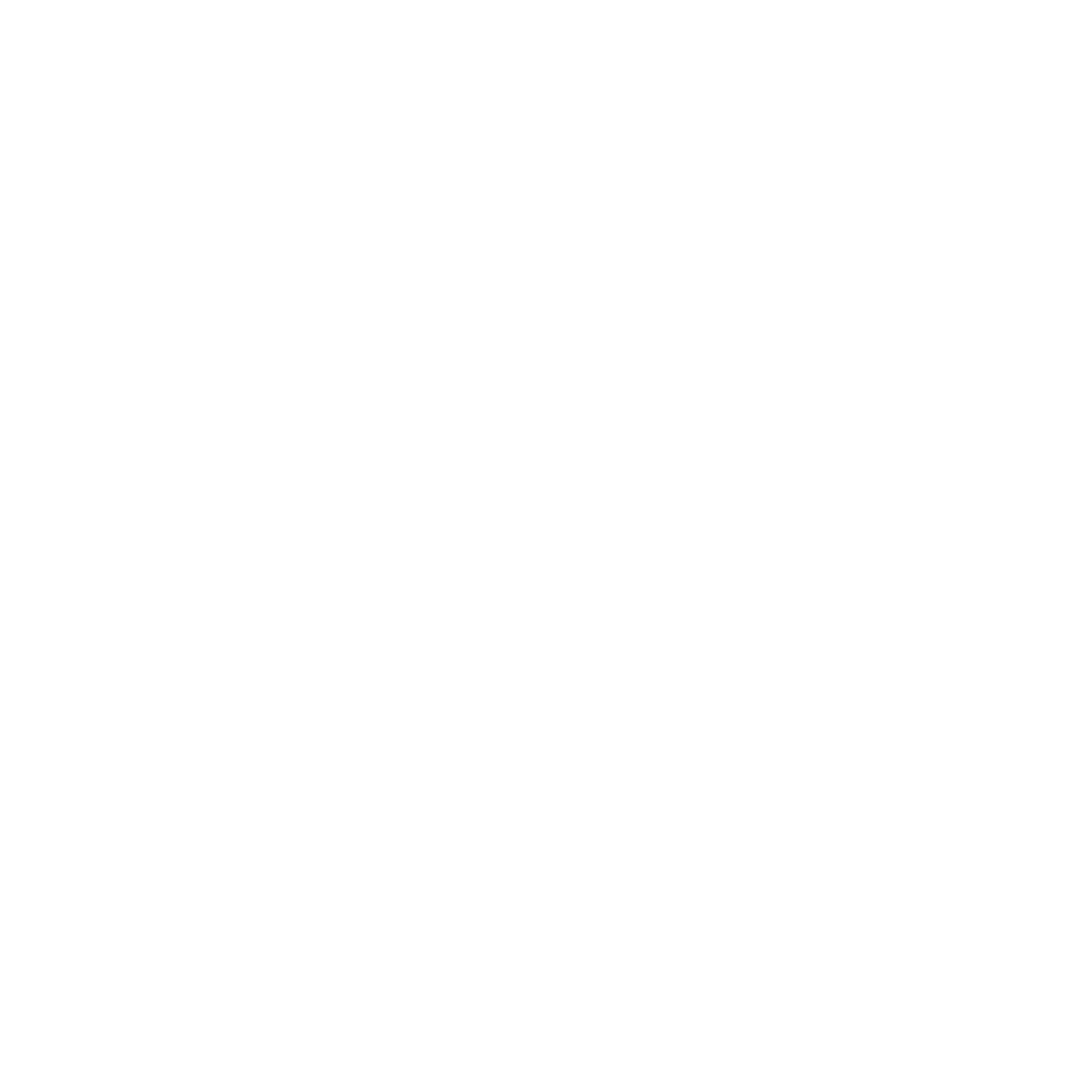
# Model space of a CAD drawing. Extents: x -287416 to 4934791, y -504132 to 1826789.
# Tile 123 of 132: x 158235 to 213841, y 152451 to 209144. Entities that reach past the tile are written whole.
import ezdxf

# ---------------------------------------------------------------- set-up
doc = ezdxf.new("R2010")
doc.units = 0
doc.header["$LTSCALE"] = 800
doc.header["$MEASUREMENT"] = 0
doc.layers.get('0').update_dxf_attribs({"linetype": 'CONTINUOUS'})
doc.layers.add('T', color=3, linetype='CONTINUOUS', lineweight=15)
doc.layers.add('TEXT', color=3, linetype='CONTINUOUS', lineweight=15)
doc.styles.add('ROMANC', font='romanc')
doc.styles.add('ROMANS', font='ISO9.shx', dxfattribs={"width": 0.8})
doc.styles.add('S3', font='ROMANS1.SHX', dxfattribs={"width": 0.8})

msp = doc.modelspace()

# ---------------------------------------------------------------- texts
at = {"insert": (54259.9, 187508.6), "char_height": 300, "attachment_point": 1, "style": 'ROMANS'}
msp.add_mtext_dynamic_manual_height_columns('\\pi407.49;MONORAIL FOR PANEL \\PHANDLING BOTTOM OF \\P\\pi676.07;MONORAIL @ 27.2M', width=4849.273, gutter_width=2000, heights=[0], dxfattribs=at)
at = {"layer": 'T', "char_height": 400, "attachment_point": 1}
for s, insert, width, style in [('\\pi1047.9;OPENINGS FOR LPBP VALVES', (22698.4, 209136.8), 9181.506, 'S3'), ('\\pi403.47; ROOF OF AHU \\P\\pi346.33;ROOM AT 27.0M', (69461.5, 167852.6), 5702.174, 'ROMANC')]:
    msp.add_mtext(s, dxfattribs=dict(at, insert=insert, width=width, style=style))
at = {"layer": 'T', "insert": (74774.6, 187183.6), "char_height": 400, "attachment_point": 1, "style": 'ROMANC'}
msp.add_mtext_dynamic_manual_height_columns('\\pi65.491;COOLING TOWER ETC \\P\\pi579.78;AT ROOF OF CER', width=6702.411, gutter_width=2000, heights=[0], dxfattribs=at)
at = {"layer": 'TEXT', "char_height": 450, "attachment_point": 1, "style": 'ROMANS'}
for s, insert, width in [('\\pi229.15;COLUMNS TO BE RAISED UPTO \\P\\pi1437.7;33.0M FOR PROVIDING \\P\\pi417.72;SUPPORTING STRUCTURE FOR  \\P\\pi512.01;CRITICAL PIPING AND POWER \\P\\pi2629.1;CYCLE PIPING', (50083.4, 179340), 8892.585), ('\\pi-450,l450;{\\Fromans|c0;1. ALL DIMENSIONS ARE IN MM & ELEVATIONS IN METERS UNLESS STATED OTHERWISE. \\P\\pi-900,l900;2. ALL ELEVATIONS ARE WITH RESPECT TO TG HALL 0.0M WHICH CORRESPONDS TO    RL(+)219.0M  \\P3. ALL CIVIL DETAILS SUCH AS DOORS/WALLS/CLADDINGS/OPENINGS/TOILETS/ STAIRCASES/LIFT ETC. ARE INDICATIVE ONLY & FOR EXACT DETAILS REFER CIVIL/ARCHITECTURE DRAWINGS. \\P4. CIVIL TO PROVIDE 2NOs. EPS (TOS) 250MM WIDEx13800MM LONG FOR HPH-5, 250MM WIDEx16300MM LONG FOR HPH-6 FOR MOVEMENT OF HP.HEATERS AS PER LOCATION SHOWN IN THE DWG. }', (104145.1, 176163.4), 25083.616)]:
    msp.add_mtext(s, dxfattribs=dict(at, insert=insert, width=width))
at = {"layer": 'TEXT', "color": 4, "insert": (58763, 165331.2), "char_height": 400, "width": 1742.273, "attachment_point": 1, "style": 'ROMANS'}
msp.add_mtext('\\pi215.9;DMCW  \\P\\pi292.09;TANK \\P\\pi64.47;{\\H0.875x;10 Cu.M}', dxfattribs=at)

doc.saveas('drawing.dxf')
